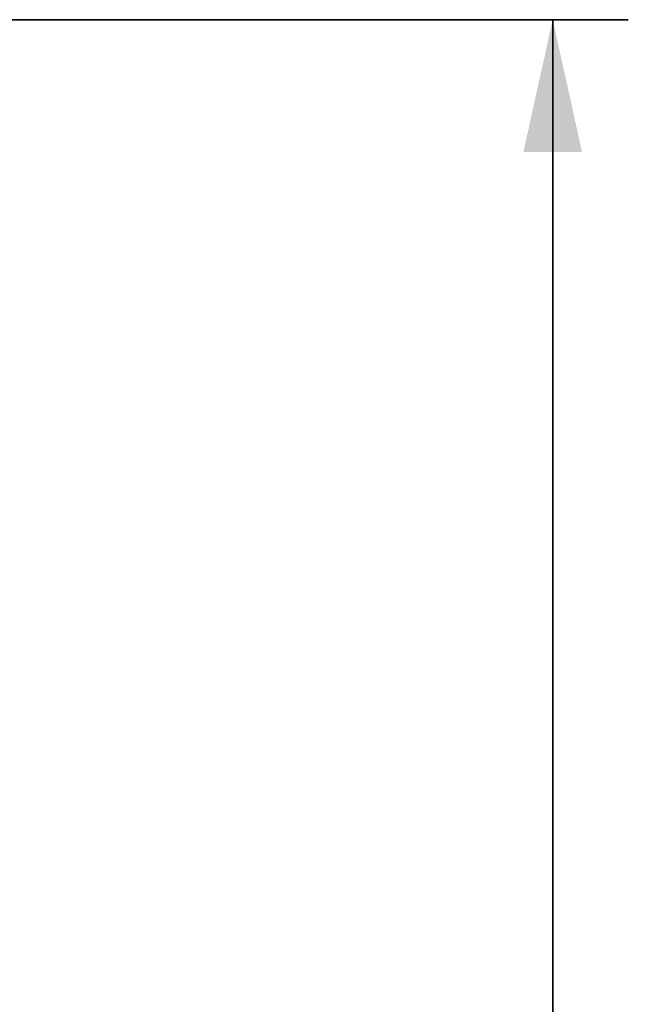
# Model space of a CAD drawing. Header units: millimetres. Extents: x 4 to 1188, y 1 to 840.
# Tile 142 of 203: x 747 to 763, y 397 to 424. Entities that reach past the tile are written whole.
import ezdxf

# ---------------------------------------------------------------- set-up
doc = ezdxf.new("R2010")
doc.units = ezdxf.units.MM
doc.layers.add('1', color=7, linetype='Continuous')
doc.styles.add('Arial Unicode MS', font='Arial Unicode MS')
doc.dimstyles.get("Standard").update_dxf_attribs({"dimtxt": 0.18, "dimasz": 0.18, "dimexe": 0.18, "dimexo": 0.0625, "dimgap": 0.09, "dimtad": 0, "dimtih": 1, "dimtoh": 1, "dimdec": 4, "dimzin": 0, "dimdsep": 46, "dimtxsty": 'Standard', "dimcen": 0.09, "dimadec": 0, "dimazin": 0, "dimtfac": 1, "dimtdec": 4, "dimtofl": 0, "dimtmove": 0, "dimatfit": 3, "dimfxl": 0, "dimtolj": 1, "dimtzin": 0, "dimarcsym": 0})

# ---------------------------------------------------------------- blocks, each defined once
blk = doc.blocks.new('_U11')
at = {"layer": '1', "color": 18, "lineweight": 35}
for p, q in [((743.069, 423.503), (763.144, 423.503)), ((761.144, 423.503), (761.144, 282.024)), ((742.426, 282.024), (763.144, 282.024))]:
    blk.add_line(p, q, dxfattribs=at)
at = {"layer": '1', "color": 18, "lineweight": 70}
for points in [[(761.144, 423.503), (761.92, 420.003), (760.368, 420.003)], [(761.144, 282.024), (760.368, 285.524), (761.92, 285.524)]]:
    blk.add_solid(points, dxfattribs=at)
at = {"layer": '1', "color": 18, "linetype": 'Continuous', "lineweight": 13, "insert": (760.39, 347.411), "char_height": 5, "attachment_point": 7, "rotation": 90, "line_spacing_factor": 1.047437, "style": 'Arial Unicode MS'}
blk.add_mtext('\\fArial Unicode MS|b0|i0;\\W1.0000;990', dxfattribs=at)

msp = doc.modelspace()

# ---------------------------------------------------------------- dimensions: what is measured, and where the dimension line sits
at = {"layer": '1', "color": 18, "linetype": 'Continuous', "lineweight": 13}
dim = msp.add_linear_dim(base=(761.1443, 282.0239), p1=(737.2629, 423.5025), p2=(741.4257, 282.0239), angle=90, dimstyle='Standard', override={"dimtxt": 5, "dimasz": 3.5, "dimexe": 2, "dimexo": 1, "dimgap": 2.5, "dimtad": 1, "dimtih": 0, "dimtoh": 0, "dimdec": 0, "dimlfac": 7, "dimzin": 8, "dimdsep": 44, "dimlunit": 2, "dimtxsty": 'Arial Unicode MS', "dimsah": 1, "dimse1": 0, "dimse2": 0, "dimsd1": 0, "dimsd2": 0, "dimclrd": 18, "dimclre": 18, "dimclrt": 18, "dimtol": 0, "dimtm": -0.1, "dimtfac": 0.4, "dimtdec": 2, "dimtofl": 1, "dimtmove": 0, "dimtzin": 8, "dimlwd": 35, "dimlwe": 35}, dxfattribs=at)
dim.commit()
dim.dimension.update_dxf_attribs({"geometry": '_U11', "text_midpoint": (761.1443, 352.7632), "dimtype": 160})

doc.saveas('drawing.dxf')
